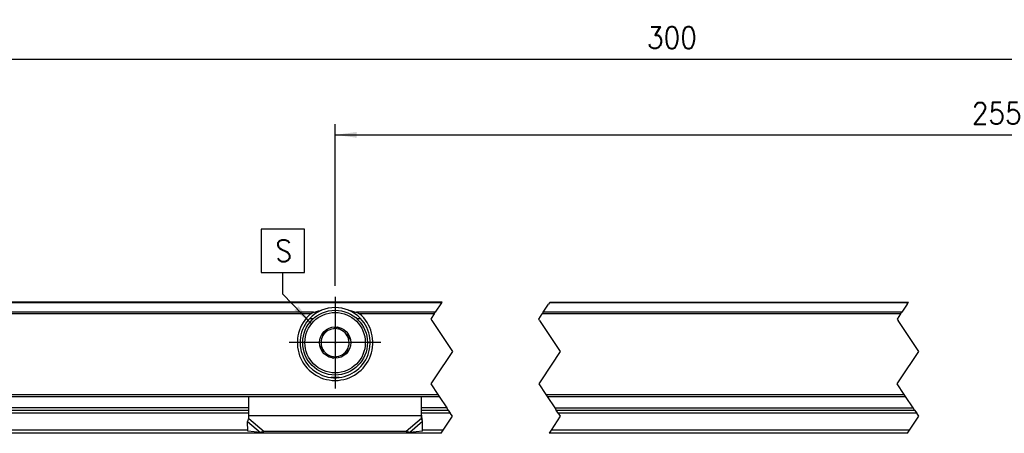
# Model space of a CAD drawing. Header units: millimetres. Extents: x -746 to 1006, y -92 to 517.
# Tile 8 of 59: x -455 to -363, y 310 to 349. Entities that reach past the tile are written whole.
import ezdxf

# ---------------------------------------------------------------- set-up
doc = ezdxf.new("R2010")
doc.units = ezdxf.units.MM
doc.linetypes.add('DOT_CENTER', pattern=[14, 12, -1, 0, -1])
doc.layers.add('1', color=7, linetype='Continuous')
doc.styles.add('CONVERTER_12', font='txt.shx', dxfattribs={"width": 0.9})
doc.dimstyles.new('ME10_DIM_34', dxfattribs={"dimtxt": 2, "dimasz": 2, "dimexe": 1, "dimexo": 1, "dimgap": 1, "dimtad": 1, "dimdsep": 46, "dimtxsty": 'CONVERTER_12', "dimsah": 1, "dimcen": 0.09, "dimclrd": 2, "dimclre": 2, "dimclrt": 2, "dimadec": 0, "dimazin": 0, "dimtfac": 1, "dimtdec": 4, "dimtix": 1, "dimtmove": 0, "dimatfit": 3, "dimfxl": 1, "dimtolj": 1, "dimtzin": 0, "dimarcsym": 0})
doc.dimstyles.new('ME10_DIM_40', dxfattribs={"dimtxt": 2, "dimasz": 2, "dimexe": 1, "dimexo": 1, "dimgap": 1, "dimtad": 1, "dimdsep": 46, "dimtxsty": 'CONVERTER_12', "dimsah": 1, "dimcen": 0.09, "dimclrd": 2, "dimclre": 2, "dimclrt": 2, "dimadec": 0, "dimazin": 0, "dimtfac": 1, "dimtdec": 4, "dimtix": 1, "dimtmove": 0, "dimatfit": 3, "dimfxl": 1, "dimtolj": 1, "dimtzin": 0, "dimarcsym": 0})
doc.dimstyles.get("Standard").update_dxf_attribs({"dimtxt": 0.18, "dimasz": 0.18, "dimexe": 0.18, "dimexo": 0.0625, "dimgap": 0.09, "dimtad": 0, "dimtih": 1, "dimtoh": 1, "dimdec": 4, "dimzin": 0, "dimdsep": 46, "dimtxsty": 'Standard', "dimcen": 0.09, "dimadec": 0, "dimazin": 0, "dimtfac": 1, "dimtdec": 4, "dimtofl": 0, "dimtmove": 0, "dimatfit": 3, "dimfxl": 1, "dimtolj": 1, "dimtzin": 0, "dimarcsym": 0})

# ---------------------------------------------------------------- blocks, each defined once
blk = doc.blocks.new('SOPORTE_SV2-T__17', base_point=(-532.95, 310.279))
at = {"color": 7, "linetype": 'Continuous'}
for p, q in [((-415.538, 322.421), (-532.95, 322.421)), ((-405.538, 322.421), (-372.328, 322.421)), ((-427.797, 320.919), (-427.437, 320.919)), ((-423.463, 320.919), (-423.103, 320.919)), ((-426.599, 319.544), (-426.645, 319.182)), ((-426.263, 319.685), (-426.599, 319.544)), ((-425.269, 320.103), (-425.605, 319.961)), ((-424.978, 319.882), (-425.269, 320.103)), ((-424.119, 319.23), (-424.41, 319.45)), ((-426.735, 318.473), (-426.781, 318.112)), ((-424.165, 318.868), (-424.119, 319.23)), ((-426.781, 318.112), (-426.49, 317.891)), ((-424.637, 317.656), (-424.301, 317.798)), ((-424.301, 317.798), (-424.255, 318.159)), ((-425.922, 317.459), (-425.631, 317.239)), ((-425.631, 317.239), (-425.295, 317.38)), ((-531.45, 313.671), (-415.799, 313.671)), ((-433.45, 311.929), (-433.45, 313.671)), ((-417.45, 311.953), (-417.45, 313.671)), ((-405.799, 313.671), (-372.589, 313.671)), ((-462.45, 312.421), (-433.45, 312.421)), ((-417.45, 312.421), (-414.965, 312.421)), ((-404.965, 312.421), (-371.756, 312.421)), ((-433.538, 310.491), (-433.559, 311.38)), ((-433.45, 311.642), (-433.45, 311.929)), ((-417.45, 311.929), (-417.45, 311.953)), ((-417.45, 311.642), (-417.45, 311.929)), ((-417.341, 311.38), (-417.389, 311.55)), ((-417.362, 310.491), (-417.341, 311.38)), ((-415.632, 310.279), (-517.95, 310.279)), ((-432.366, 310.361), (-433.538, 310.491)), ((-418.864, 310.432), (-432.036, 310.432)), ((-417.362, 310.491), (-418.534, 310.361)), ((-372.422, 310.279), (-405.632, 310.279))]:
    blk.add_line(p, q, dxfattribs=at)
at = {"color": 3, "linetype": 'Continuous'}
for p, q in [((-415.577, 322.362), (-532.95, 322.362)), ((-372.367, 322.362), (-405.577, 322.362)), ((-427.439, 321.479), (-468.461, 321.479)), ((-427.716, 321.338), (-468.184, 321.338)), ((-416.165, 321.479), (-423.461, 321.479)), ((-416.26, 321.338), (-423.184, 321.338)), ((-373.05, 321.338), (-406.26, 321.338)), ((-372.956, 321.479), (-406.165, 321.479)), ((-425.086, 315.441), (-425.814, 315.441)), ((-531.65, 313.871), (-415.932, 313.871)), ((-405.932, 313.871), (-372.723, 313.871)), ((-433.45, 312.621), (-462.45, 312.621)), ((-433.45, 312.133), (-462.45, 312.133)), ((-415.099, 312.621), (-417.45, 312.621)), ((-414.774, 312.133), (-417.45, 312.133)), ((-405.099, 312.621), (-371.889, 312.621)), ((-371.564, 312.133), (-404.774, 312.133)), ((-433.559, 311.38), (-432.366, 310.361)), ((-433.45, 311.929), (-417.45, 311.929)), ((-433.45, 311.642), (-432.036, 310.432)), ((-417.45, 311.642), (-418.864, 310.432)), ((-417.341, 311.38), (-418.534, 310.361)), ((-433.54, 310.567), (-462.36, 310.567)), ((-415.44, 310.567), (-417.36, 310.567)), ((-372.23, 310.567), (-405.44, 310.567))]:
    blk.add_line(p, q, dxfattribs=at)
at = {"color": 2, "linetype": 'DOT_CENTER'}
for p, q in [((-415.577, 322.362), (-416.165, 321.479)), ((-415.577, 322.362), (-415.538, 322.421)), ((-406.165, 321.479), (-405.671, 322.221)), ((-405.577, 322.362), (-405.671, 322.221)), ((-405.538, 322.421), (-405.577, 322.362)), ((-372.461, 322.221), (-372.956, 321.479)), ((-372.461, 322.221), (-372.367, 322.362)), ((-372.367, 322.362), (-372.328, 322.421)), ((-416.26, 321.338), (-416.538, 320.921)), ((-416.26, 321.338), (-416.165, 321.479)), ((-406.585, 320.85), (-406.26, 321.338)), ((-406.165, 321.479), (-406.26, 321.338)), ((-373.05, 321.338), (-373.375, 320.85)), ((-373.05, 321.338), (-372.956, 321.479)), ((-416.538, 320.921), (-416.585, 320.85)), ((-416.585, 320.85), (-416.499, 320.721)), ((-416.499, 320.721), (-414.585, 317.85)), ((-406.499, 320.721), (-406.585, 320.85)), ((-406.499, 320.721), (-404.585, 317.85)), ((-373.375, 320.85), (-373.289, 320.721)), ((-371.375, 317.85), (-373.289, 320.721)), ((-414.585, 317.85), (-416.205, 315.421)), ((-404.585, 317.85), (-406.338, 315.221)), ((-373.128, 315.221), (-371.375, 317.85)), ((-416.338, 315.221), (-416.585, 314.85)), ((-416.585, 314.85), (-415.932, 313.871)), ((-416.205, 315.421), (-416.338, 315.221)), ((-406.338, 315.221), (-406.585, 314.85)), ((-406.585, 314.85), (-405.932, 313.871)), ((-373.375, 314.85), (-373.128, 315.221)), ((-372.723, 313.871), (-373.375, 314.85)), ((-415.932, 313.871), (-415.799, 313.671)), ((-405.932, 313.871), (-405.799, 313.671)), ((-372.589, 313.671), (-372.723, 313.871)), ((-415.799, 313.671), (-415.099, 312.621)), ((-405.799, 313.671), (-405.099, 312.621)), ((-371.889, 312.621), (-372.589, 313.671)), ((-414.965, 312.421), (-415.099, 312.621)), ((-414.965, 312.421), (-414.774, 312.133)), ((-414.585, 311.85), (-414.774, 312.133)), ((-405.099, 312.621), (-404.965, 312.421)), ((-404.774, 312.133), (-404.965, 312.421)), ((-404.774, 312.133), (-404.585, 311.85)), ((-371.756, 312.421), (-371.889, 312.621)), ((-371.756, 312.421), (-371.564, 312.133)), ((-371.375, 311.85), (-371.564, 312.133)), ((-415.44, 310.567), (-414.585, 311.85)), ((-404.585, 311.85), (-405.44, 310.567)), ((-372.23, 310.567), (-371.375, 311.85)), ((-415.632, 310.279), (-415.44, 310.567)), ((-405.44, 310.567), (-405.632, 310.279)), ((-372.422, 310.279), (-372.23, 310.567))]:
    blk.add_line(p, q, dxfattribs=at)
at = {"color": 7, "linetype": 'Continuous'}
for radius in [3, 1.45, 0.05]:
    blk.add_circle((-425.45, 318.671), radius, dxfattribs=at)
at = {"color": 3, "linetype": 'Continuous'}
blk.add_circle((-425.45, 318.671), 2.8, dxfattribs=at)
at = {"color": 7, "linetype": 'Continuous'}
for radius, start, end in [(3.5, 130.35519, 49.64481), (3.25, 112.61986, 43.76267), (3.25, 67.38014, 112.61986), (3.25, 43.76267, 67.38014), (1.3, 128.72375, 156.83901), (1.3, 96.83901, 128.72375), (1.3, 68.72375, 96.83901), (1.3, 36.83901, 68.72375), (1.3, 8.72375, 36.83901), (1.3, 156.83901, 188.72375), (1.3, 188.72375, 216.83901), (1.3, 336.83901, 8.72375), (1.3, 216.83901, 248.72375), (1.3, 276.83901, 308.72375), (1.3, 308.72375, 336.83901), (1.3, 248.72375, 276.83901)]:
    blk.add_arc((-425.45, 318.671), radius, start, end, dxfattribs=at)
for points, knots in [([(-427.716, 321.338), (-427.707, 321.345), (-427.687, 321.362), (-427.655, 321.383), (-427.619, 321.404), (-427.573, 321.427), (-427.513, 321.454), (-427.464, 321.471), (-427.439, 321.479)], [0, 0, 0, 0, 0.0345343, 0.0796473, 0.1151227, 0.1585173, 0.2339143, 0.3133324, 0.3133324, 0.3133324, 0.3133324]), ([(-427.439, 321.479), (-427.378, 321.498), (-427.258, 321.535), (-427.074, 321.585), (-426.888, 321.631), (-426.763, 321.658), (-426.7, 321.671)], [0, 0, 0, 0, 0.1901218, 0.3787731, 0.5717852, 0.763547, 0.763547, 0.763547, 0.763547]), ([(-424.2, 321.671), (-424.138, 321.658), (-424.012, 321.631), (-423.827, 321.586), (-423.643, 321.535), (-423.522, 321.498), (-423.461, 321.479)], [0, 0, 0, 0, 0.1913805, 0.384016, 0.5730367, 0.7635471, 0.7635471, 0.7635471, 0.7635471]), ([(-423.461, 321.479), (-423.439, 321.472), (-423.391, 321.455), (-423.33, 321.429), (-423.281, 321.404), (-423.245, 321.383), (-423.213, 321.362), (-423.193, 321.345), (-423.184, 321.338)], [0, 0, 0, 0, 0.0689839, 0.1547784, 0.1981732, 0.233649, 0.2787827, 0.3133299, 0.3133299, 0.3133299, 0.3133299]), ([(-433.559, 311.38), (-433.55, 311.4), (-433.532, 311.442), (-433.505, 311.506), (-433.477, 311.573), (-433.459, 311.619), (-433.45, 311.642)], [0, 0, 0, 0, 0.0660342, 0.1356749, 0.2077706, 0.2833141, 0.2833141, 0.2833141, 0.2833141]), ([(-417.45, 311.953), (-417.449, 311.923), (-417.448, 311.857), (-417.435, 311.76), (-417.416, 311.655), (-417.398, 311.587), (-417.389, 311.55)], [0, 0, 0, 0, 0.0890373, 0.1983431, 0.2932195, 0.4089231, 0.4089231, 0.4089231, 0.4089231]), ([(-417.341, 311.38), (-417.35, 311.4), (-417.368, 311.442), (-417.395, 311.506), (-417.423, 311.573), (-417.441, 311.619), (-417.45, 311.642)], [0, 0, 0, 0, 0.0660342, 0.1356749, 0.2077706, 0.2833141, 0.2833141, 0.2833141, 0.2833141]), ([(-432.036, 310.432), (-432.065, 310.424), (-432.12, 310.409), (-432.204, 310.39), (-432.285, 310.373), (-432.34, 310.365), (-432.366, 310.361)], [0, 0, 0, 0, 0.0894086, 0.1715137, 0.2588192, 0.3386073, 0.3386073, 0.3386073, 0.3386073]), ([(-418.534, 310.361), (-418.561, 310.365), (-418.616, 310.373), (-418.699, 310.39), (-418.782, 310.409), (-418.837, 310.425), (-418.864, 310.432)], [0, 0, 0, 0, 0.083534, 0.1670936, 0.252779, 0.3386073, 0.3386073, 0.3386073, 0.3386073])]:
    blk.add_open_spline(points, degree=3, knots=knots, dxfattribs=at)
at = {"layer": '1', "color": 2, "linetype": 'DOT_CENTER'}
for p, q in [((-425.45, 322.921), (-425.45, 314.421)), ((-425.45, 322.921), (-425.45, 314.421)), ((-421.2, 318.671), (-429.7, 318.671)), ((-421.2, 318.671), (-429.7, 318.671))]:
    blk.add_line(p, q, dxfattribs=at)
blk = doc.blocks.new('*D99')
at = {"layer": '1', "color": 2, "linetype": 'Continuous'}
for p, q in [((-425.45, 323.921), (-425.45, 338.907)), ((-296.45, 322.321), (-296.45, 338.907)), ((-425.45, 337.907), (-296.45, 337.907))]:
    blk.add_line(p, q, dxfattribs=at)
at = {"layer": '1', "color": 2}
for points in [[(-423.45, 338.17), (-423.45, 337.643), (-425.45, 337.907)], [(-298.45, 337.643), (-298.45, 338.17), (-296.45, 337.907)]]:
    blk.add_solid(points, dxfattribs=at)
at = {"layer": '1', "color": 2, "insert": (-366.455, 338.907), "char_height": 2, "attachment_point": 7, "rotation": 0.00014, "line_spacing_factor": 0.60024, "style": 'CONVERTER_12'}
blk.add_mtext('255', dxfattribs=at)
blk = doc.blocks.new('*D105')
at = {"layer": '1', "color": 2, "linetype": 'Continuous'}
for p, q in [((-470.45, 323.921), (-470.45, 345.907)), ((-296.45, 322.071), (-296.45, 345.907)), ((-470.45, 344.907), (-296.45, 344.907))]:
    blk.add_line(p, q, dxfattribs=at)
at = {"layer": '1', "color": 2}
for points in [[(-468.45, 345.17), (-468.45, 344.643), (-470.45, 344.907)], [(-298.45, 344.643), (-298.45, 345.17), (-296.45, 344.907)]]:
    blk.add_solid(points, dxfattribs=at)
at = {"layer": '1', "color": 2, "insert": (-396.561, 345.907), "char_height": 2, "attachment_point": 7, "rotation": 0.00014, "line_spacing_factor": 0.60024, "style": 'CONVERTER_12'}
blk.add_mtext('300', dxfattribs=at)
blk = doc.blocks.new('Top2', base_point=(-445.45, 316.35))
at = {"layer": '1', "color": 2}
blk.add_lwpolyline([(-432.297, 329.167), (-432.297, 325.167), (-428.297, 325.167), (-428.297, 329.167)], close=True, dxfattribs=at)
blk.add_solid([(-429.215, 321.676), (-428.837, 322.043), (-427.632, 320.426)], dxfattribs=at)
blk.add_blockref('SOPORTE_SV2-T__17', (-532.95, 310.279))
at = {"layer": '1', "color": 2, "style": 'CONVERTER_12', "width": 0.9}
blk.add_text('S', height=2, dxfattribs=at).set_placement((-430.997, 326.167))
at = {"layer": '1'}
for base, p1, p2, dimstyle, picture, middle in [((-470.45, 344.907), (-296.45, 321.071), (-470.45, 322.921), 'ME10_DIM_40', '*D105', (-394.161, 346.907)), ((-425.45, 337.907), (-296.45, 321.321), (-425.45, 322.921), 'ME10_DIM_34', '*D99', (-364.055, 339.907))]:
    dim = blk.add_linear_dim(base=base, p1=p1, p2=p2, dimstyle=dimstyle, dxfattribs=at)
    dim.commit()
    dim.dimension.update_dxf_attribs({"geometry": picture, "text_midpoint": middle, "text_rotation": 0.00014})
at = {"layer": '1', "color": 2, "linetype": 'Continuous', "has_arrowhead": 0}
blk.add_leader([(-427.632, 320.426), (-430.297, 323.167), (-430.297, 325.167)], dimstyle='Standard', dxfattribs=at)

msp = doc.modelspace()

# ---------------------------------------------------------------- block references
msp.add_blockref('Top2', (-445.45, 316.35))

doc.saveas('drawing.dxf')
